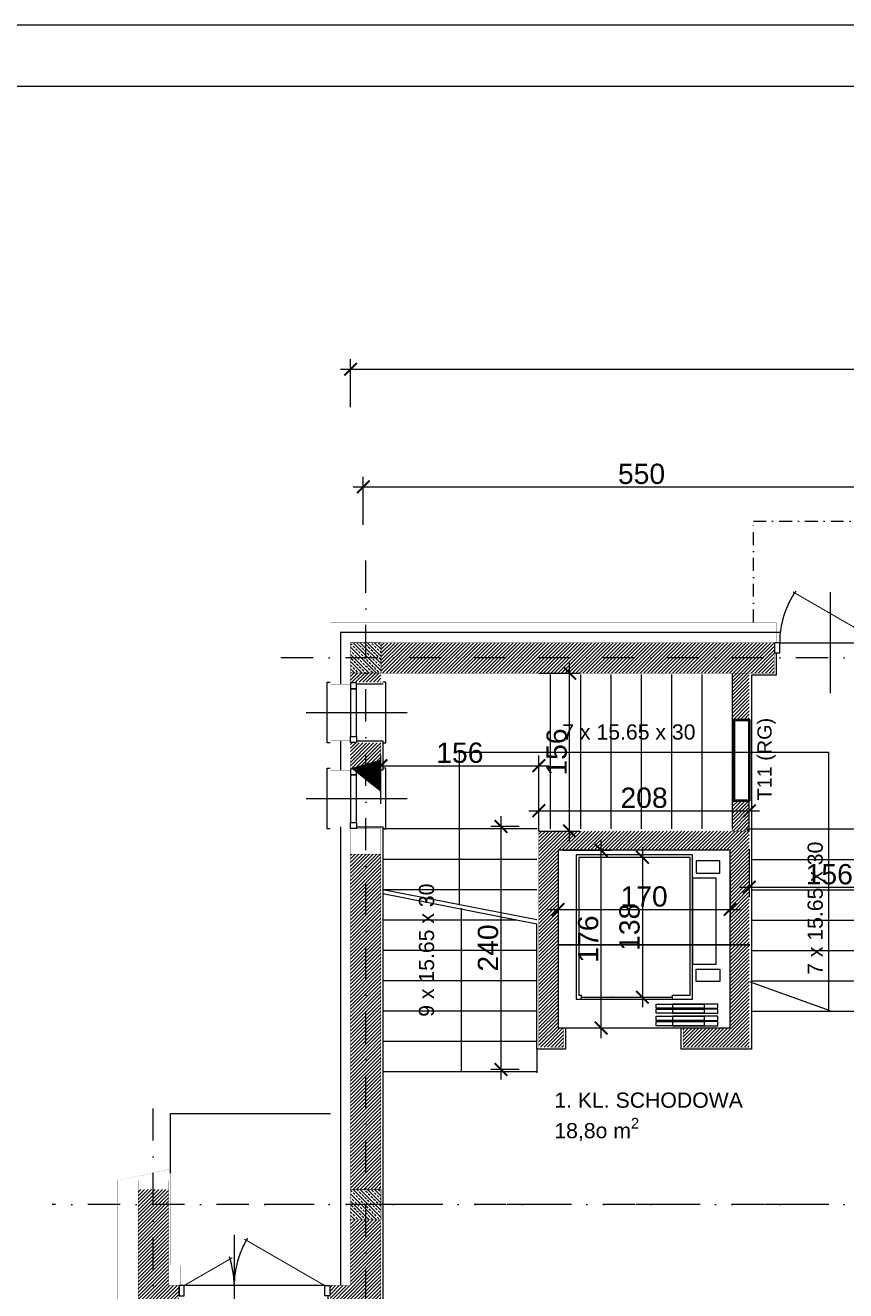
# Model space of a CAD drawing. Extents: x 4615668 to 9294084, y 5331114 to 10688993.
# Tile 21 of 181: x 4651201 to 4652011, y 5336147 to 5337397. Entities that reach past the tile are written whole.
import ezdxf
from ezdxf import colors
from ezdxf.entities.mleader import LeaderData, LeaderLine
from ezdxf.enums import TextEntityAlignment as Align
from ezdxf.lldxf.tags import DXFTag
from ezdxf.math import Vec2, Vec3

# ---------------------------------------------------------------- set-up
doc = ezdxf.new("R2010")
doc.units = 0
doc.header["$MEASUREMENT"] = 0
doc.linetypes.add('DASHDOT', pattern=[25.4, 12.7, -6.35, 0, -6.35])
doc.linetypes.add('l217_500', pattern=[2, 1.5, -0.5])
for name, color, linetype in [('DIM', 7, 'Continuous'), ('sciany', 1, 'Continuous'), ('STOLARKA', 4, 'Continuous')]:
    doc.layers.add(name, color=color, linetype=linetype)
for name, color, linetype, lineweight in [('gr_klasy', 7, 'l217_500', 13), ('hatch', 253, 'Continuous', 0), ('IE', 250, 'Continuous', 40), ('ocieplenie', 214, 'Continuous', 13), ('Osie', 175, 'DASHDOT', 9), ('schody', 3, 'Continuous', 0), ('tynk', 252, 'Continuous', 5), ('Wymiat 100', 251, 'Continuous', 5), ('WYPOSAŻENIE', 223, 'Continuous', 9)]:
    doc.layers.add(name, color=color, linetype=linetype, lineweight=lineweight)
doc.styles.add('Arial Narrow 20', font='arial.ttf', dxfattribs={"height": 20})
doc.styles.add('ARIAL_WYM50', font='arial.ttf', dxfattribs={"height": 15})
doc.styles.add('IE-ARIAL', font='arial.ttf')
doc.styles.get("Standard").update_dxf_attribs({"font": 'txt.shx'})
doc.linetypes.add('BATTING', pattern='A,0.00254,-2.54,[134,ltypeshp.shx,S=2.54,R=0,X=-2.54,Y=0],-5.08,[134,ltypeshp.shx,S=2.54,R=180,X=2.54,Y=0],-2.54', length=10.16254)
tags = doc.linetypes.add('DASH', pattern=[15, 10, -5]).pattern_tags.tags
tags[6:7] = [DXFTag(74, 4), DXFTag(75, 0), DXFTag(340, '0'), DXFTag(46, 0.0), DXFTag(50, 0.0), DXFTag(44, 0.0), DXFTag(45, 0.0)]
tags[4:5] = [DXFTag(74, 4), DXFTag(75, 0), DXFTag(340, '0'), DXFTag(46, 0.0), DXFTag(50, 0.0), DXFTag(44, 0.0), DXFTag(45, 0.0)]
doc.dimstyles.new('1do100 ok', dxfattribs={"dimscale": 0.5, "dimtxt": 12, "dimasz": 25, "dimexe": 20, "dimexo": 0, "dimgap": 5, "dimtad": 1, "dimdec": 0, "dimzin": 9, "dimtxsty": 'Arial Narrow 20', "dimblk": 'ARCHTICK', "dimcen": 3, "dimdle": 20, "dimclrd": 256, "dimclre": 256, "dimclrt": 256, "dimadec": 0, "dimazin": 2, "dimtfac": 1, "dimtdec": 0, "dimtix": 1, "dimtmove": 2, "dimatfit": 3, "dimldrblk": 'NONE', "dimfxl": 0, "dimtvp": 1, "dimtolj": 1, "dimtzin": 0, "dimlwd": 5, "dimlwe": 5, "dimarcsym": 0})
pattern_1 = [(45, (18685.5151269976, -10341.55727345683), (-1.76776695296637, 1.76776695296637), [])]

# ---------------------------------------------------------------- blocks, each defined once
blk = doc.blocks.new('G$C61CBF25F')
at = {"layer": 'Osie', "lineweight": 0, "ltscale": 2.5}
for p, q in [((305, 0), (305, 1880.0000002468)), ((1525, 1780.0000002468), (204.8462595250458, 1780.0000002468)), ((1525, 1780.0000002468), (204.8462595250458, 1780.0000002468)), ((95, 540), (95, 1340)), ((1525, 1240), (-5, 1240))]:
    blk.add_line(p, q, dxfattribs=at)
blk = doc.blocks.new('_ArchTick')
at = {"color": 0, "linetype": 'ByBlock', "const_width": 0.15}
blk.add_lwpolyline([(-0.5, -0.5), (0.5, 0.5)], dxfattribs=at)
blk = doc.blocks.new('*D3068')
at = {"layer": 'Defpoints', "color": 0}
for p in [(4651727.030167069, 5336582.416004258), (4651897.03016696, 5336582.416004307), (4651897.03016696, 5336523.926307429)]:
    blk.add_point(p, dxfattribs=at)
at = {"layer": 'Wymiat 100', "lineweight": 5, "ltscale": 40}
for p, q in [((4651727.030167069, 5336561.426307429), (4651727.030167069, 5336513.926307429)), ((4651897.03016696, 5336561.426307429), (4651897.03016696, 5336513.926307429)), ((4651717.030167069, 5336523.926307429), (4651907.03016696, 5336523.926307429))]:
    blk.add_line(p, q, dxfattribs=at)
at = {"layer": 'Wymiat 100', "linetype": 'ByBlock', "lineweight": 5, "xscale": 12.5, "yscale": 12.5, "zscale": 12.5, "rotation": 180}
blk.add_blockref('_ArchTick', (4651727.030167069, 5336523.926307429), dxfattribs=at)
at = {"layer": 'Wymiat 100', "linetype": 'ByBlock', "lineweight": 5, "xscale": 12.5, "yscale": 12.5, "zscale": 12.5}
blk.add_blockref('_ArchTick', (4651897.03016696, 5336523.926307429), dxfattribs=at)
at = {"layer": 'Wymiat 100', "lineweight": 0, "ltscale": 40, "insert": (4651812.030167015, 5336536.637767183), "char_height": 20, "attachment_point": 5, "style": 'Arial Narrow 20'}
blk.add_mtext('\\A1;170', dxfattribs=at)
blk = doc.blocks.new('_None')
blk = doc.blocks.new('*D3070')
at = {"layer": 'Defpoints', "color": 0}
for p in [(4651915.991731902, 5336621.443213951), (4651707.99173184, 5336601.416004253), (4651915.991731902, 5336601.416004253)]:
    blk.add_point(p, dxfattribs=at)
at = {"layer": 'Wymiat 100', "lineweight": 5, "ltscale": 40}
for p, q in [((4651707.99173184, 5336601.416004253), (4651707.99173184, 5336631.443213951)), ((4651915.991731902, 5336601.416004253), (4651915.991731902, 5336631.443213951)), ((4651697.99173184, 5336621.443213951), (4651925.991731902, 5336621.443213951))]:
    blk.add_line(p, q, dxfattribs=at)
at = {"layer": 'Wymiat 100', "linetype": 'ByBlock', "lineweight": 5, "xscale": 12.5, "yscale": 12.5, "zscale": 12.5, "rotation": 180}
blk.add_blockref('_ArchTick', (4651707.99173184, 5336621.443213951), dxfattribs=at)
at = {"layer": 'Wymiat 100', "linetype": 'ByBlock', "lineweight": 5, "xscale": 12.5, "yscale": 12.5, "zscale": 12.5}
blk.add_blockref('_ArchTick', (4651915.991731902, 5336621.443213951), dxfattribs=at)
at = {"layer": 'Wymiat 100', "lineweight": 0, "ltscale": 40, "insert": (4651811.991731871, 5336634.154673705), "char_height": 20, "attachment_point": 5, "style": 'Arial Narrow 20'}
blk.add_mtext('\\A1;208', dxfattribs=at)
blk = doc.blocks.new('*D3075')
at = {"layer": 'Defpoints', "color": 0}
for p in [(4651688.561583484, 5336605.916004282), (4651670.578034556, 5336365.916004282), (4651688.561583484, 5336365.916004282)]:
    blk.add_point(p, dxfattribs=at)
at = {"layer": 'DIM', "lineweight": 5, "ltscale": 40}
for p, q in [((4651670.578034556, 5336615.916004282), (4651670.578034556, 5336355.916004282)), ((4651688.561583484, 5336605.916004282), (4651660.578034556, 5336605.916004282)), ((4651688.561583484, 5336365.916004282), (4651660.578034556, 5336365.916004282))]:
    blk.add_line(p, q, dxfattribs=at)
at = {"layer": 'DIM', "linetype": 'ByBlock', "lineweight": 5, "xscale": 12.5, "yscale": 12.5, "zscale": 12.5}
for p, rotation in [((4651670.578034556, 5336605.916004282), 90), ((4651670.578034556, 5336365.916004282), 270)]:
    blk.add_blockref('_ArchTick', p, dxfattribs=dict(at, rotation=rotation))
at = {"layer": 'DIM', "lineweight": 0, "ltscale": 40, "insert": (4651657.866574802, 5336485.916004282), "char_height": 20, "attachment_point": 5, "rotation": 90, "style": 'Arial Narrow 20'}
blk.add_mtext('\\A1;240', dxfattribs=at)
blk = doc.blocks.new('G$C1A49821B')
at = {"color": 7, "lineweight": 0, "ltscale": 40, "true_color": 0xffffff}
blk.add_lwpolyline([(0, 0), (169.9999999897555, 0), (169.9999999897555, 175.469090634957), (0, 175.469090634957)], close=True, dxfattribs=at)
at = {"layer": 'WYPOSAŻENIE', "ltscale": 10}
blk.add_line((23.00000006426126, 30.36909052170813), (113.0000000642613, 30.36909069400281), dxfattribs=at)
at = {"layer": 'WYPOSAŻENIE', "linetype": 'Continuous', "lineweight": 0}
blk.add_lwpolyline([(18.0000000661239, 28.36909051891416), (133.0000001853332, 28.36909064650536), (132.9999999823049, 170.9690906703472), (17.99999998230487, 170.969090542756)], close=True, dxfattribs=at)
at = {"layer": 'WYPOSAŻENIE', "ltscale": 10}
blk.add_lwpolyline([(113.0000001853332, 28.36909063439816), (113.0000001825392, 32.36909063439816), (130.5000001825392, 32.36909064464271), (130.4999999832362, 168.4690906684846), (20.50000010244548, 168.4690905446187), (20.50000006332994, 32.36909058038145), (23.00000018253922, 32.36909058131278), (23.00000018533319, 28.36909058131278)], dxfattribs=at)
for points in [[(159.9999999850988, 164.9690906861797), (136.6022338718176, 164.9690906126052), (136.6022337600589, 152.9690906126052), (160.0000001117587, 152.9690906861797)], [(133.0000000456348, 62.96909067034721), (156.2707525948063, 62.9690907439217), (156.2707526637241, 147.9690906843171), (132.9999999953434, 147.9690906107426)], [(160.0000001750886, 45.9690906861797), (136.6022339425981, 45.96909061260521), (136.6022338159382, 57.96909061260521), (160.0000001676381, 57.9690906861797)], [(144.5000001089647, 19.46909064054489), (96.99999998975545, 19.46909058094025), (96.99999998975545, 23.46909064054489), (144.5000001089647, 23.46909058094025)], [(144.4999999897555, 14.46909070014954), (96.99999998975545, 14.46909064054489), (96.99999998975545, 18.46909058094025), (144.4999999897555, 18.46909058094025)], [(113.0000001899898, 19.46909065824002), (158.0000001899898, 19.46909062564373), (158.0000001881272, 23.46909068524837), (113.0000001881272, 23.46909065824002)], [(113.0000000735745, 14.46909071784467), (158.0000000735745, 14.46909068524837), (158.0000000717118, 18.46909062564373), (113.0000001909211, 18.46909059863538)], [(144.4999999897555, 7.469090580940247), (96.99999998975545, 7.469090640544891), (96.99999998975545, 11.46909058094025), (144.4999999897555, 11.46909064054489)], [(144.5000001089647, 2.000000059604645), (97.00000010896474, 2.000000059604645), (97.00000010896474, 6.469090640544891), (144.4999999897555, 6.469090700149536)], [(113.0000001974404, 7.46909065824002), (158.0000001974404, 7.469090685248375), (158.0000001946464, 11.46909062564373), (113.0000001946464, 11.46909065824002)], [(113.0000000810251, 2.000000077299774), (158.0000002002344, 2.000000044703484), (158.0000000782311, 6.469090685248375), (113.0000000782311, 6.46909065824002)]]:
    blk.add_lwpolyline(points, close=True, dxfattribs=at)
at = {"layer": 'WYPOSAŻENIE'}
for p in [(53.00000018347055, 30.3690905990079), (81.99999998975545, 30.36909067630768), (83.00000018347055, 30.36909067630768), (111.9999999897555, 30.36909061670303)]:
    blk.add_point(p, dxfattribs=at)
blk = doc.blocks.new('*D3077')
at = {"layer": 'Defpoints', "color": 0}
for p in [(4651726.991731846, 5336582.416004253), (4651769.553712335, 5336582.416004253), (4651726.991731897, 5336406.905819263)]:
    blk.add_point(p, dxfattribs=at)
at = {"layer": 'DIM', "lineweight": 5, "ltscale": 40}
for p, q in [((4651769.553712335, 5336396.905819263), (4651769.553712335, 5336592.416004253)), ((4651732.053712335, 5336582.416004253), (4651779.553712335, 5336582.416004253)), ((4651732.053712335, 5336406.905819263), (4651779.553712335, 5336406.905819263))]:
    blk.add_line(p, q, dxfattribs=at)
at = {"layer": 'DIM', "linetype": 'ByBlock', "lineweight": 5, "xscale": 12.5, "yscale": 12.5, "zscale": 12.5}
for p, rotation in [((4651769.553712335, 5336582.416004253), 90), ((4651769.553712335, 5336406.905819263), 270)]:
    blk.add_blockref('_ArchTick', p, dxfattribs=dict(at, rotation=rotation))
at = {"layer": 'DIM', "lineweight": 0, "ltscale": 40, "insert": (4651756.842252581, 5336494.660911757), "char_height": 20, "attachment_point": 5, "rotation": 90, "style": 'Arial Narrow 20'}
blk.add_mtext('\\A1;176', dxfattribs=at)
blk = doc.blocks.new('G$C09C456D5')
at = {"layer": 'STOLARKA', "color": 252, "linetype": 'Continuous', "lineweight": 0}
for p, q in [((55, 100.0000000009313), (55, 0)), ((5, 50), (105, 49.99999999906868))]:
    blk.add_line(p, q, dxfattribs=at)
at = {"layer": 'STOLARKA', "color": 252, "linetype": 'Continuous', "lineweight": 0, "const_width": 0.9999999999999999}
blk.add_lwpolyline([(105, 50), (17.95557331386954, 100.2551231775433)], dxfattribs=at)
at = {"layer": 'STOLARKA', "color": 252, "linetype": 'Continuous', "lineweight": 0}
for points in [[(5, 40), (5, 50), (0, 50), (0, 40)], [(105, 40), (105, 50), (110, 50), (110, 40)]]:
    blk.add_lwpolyline(points, close=True, dxfattribs=at)
blk.add_arc((95, 49.99999999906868), 90, 145.4619780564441, 180, dxfattribs=at)
blk = doc.blocks.new('*D3094')
at = {"layer": 'Defpoints', "color": 0}
for p in [(4651707.991731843, 5336665.888773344), (4651551.991731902, 5336594.613325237), (4651707.991731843, 5336594.613325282)]:
    blk.add_point(p, dxfattribs=at)
at = {"layer": 'DIM', "lineweight": 5, "ltscale": 40}
for p, q in [((4651551.991731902, 5336628.388773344), (4651551.991731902, 5336675.888773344)), ((4651707.991731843, 5336628.388773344), (4651707.991731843, 5336675.888773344)), ((4651541.991731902, 5336665.888773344), (4651717.991731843, 5336665.888773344))]:
    blk.add_line(p, q, dxfattribs=at)
at = {"layer": 'DIM', "linetype": 'ByBlock', "lineweight": 5, "xscale": 12.5, "yscale": 12.5, "zscale": 12.5, "rotation": 180}
blk.add_blockref('_ArchTick', (4651551.991731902, 5336665.888773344), dxfattribs=at)
at = {"layer": 'DIM', "linetype": 'ByBlock', "lineweight": 5, "xscale": 12.5, "yscale": 12.5, "zscale": 12.5}
blk.add_blockref('_ArchTick', (4651707.991731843, 5336665.888773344), dxfattribs=at)
at = {"layer": 'DIM', "lineweight": 0, "ltscale": 40, "insert": (4651629.991731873, 5336678.600233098), "char_height": 20, "attachment_point": 5, "style": 'Arial Narrow 20'}
blk.add_mtext('\\A1;156', dxfattribs=at)
blk = doc.blocks.new('*D3095')
at = {"layer": 'Defpoints', "color": 0}
for p in [(4651915.991731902, 5336603.916004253), (4652071.991731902, 5336591.782644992), (4652071.991731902, 5336545.916004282)]:
    blk.add_point(p, dxfattribs=at)
at = {"layer": 'DIM', "lineweight": 5, "ltscale": 40}
for p, q in [((4651915.991731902, 5336583.416004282), (4651915.991731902, 5336535.916004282)), ((4652071.991731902, 5336583.416004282), (4652071.991731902, 5336535.916004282)), ((4651905.991731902, 5336545.916004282), (4652081.991731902, 5336545.916004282))]:
    blk.add_line(p, q, dxfattribs=at)
at = {"layer": 'DIM', "linetype": 'ByBlock', "lineweight": 5, "xscale": 12.5, "yscale": 12.5, "zscale": 12.5, "rotation": 180}
blk.add_blockref('_ArchTick', (4651915.991731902, 5336545.916004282), dxfattribs=at)
at = {"layer": 'DIM', "linetype": 'ByBlock', "lineweight": 5, "xscale": 12.5, "yscale": 12.5, "zscale": 12.5}
blk.add_blockref('_ArchTick', (4652071.991731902, 5336545.916004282), dxfattribs=at)
at = {"layer": 'DIM', "lineweight": 0, "ltscale": 40, "insert": (4651994.991732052, 5336558.627464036), "char_height": 20, "attachment_point": 5, "style": 'Arial Narrow 20'}
blk.add_mtext('\\A1;156', dxfattribs=at)
blk = doc.blocks.new('G$C7A6A329E')
at = {"layer": 'hatch', "color": 0, "lineweight": 0, "ltscale": 40}
blk.add_arc((144.5, 50.00000000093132), 90, 148.7266556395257, 180, dxfattribs=at)
at = {"layer": 'STOLARKA', "color": 252, "linetype": 'Continuous', "lineweight": 0}
for p, q in [((54.42717894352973, 100.0000000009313), (54.42717894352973, 0)), ((144.0000000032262, 49.99999999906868), (5, 49.99999999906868))]:
    blk.add_line(p, q, dxfattribs=at)
at = {"layer": 'STOLARKA', "color": 252, "linetype": 'Continuous', "lineweight": 0, "const_width": 0.9999999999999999}
for points in [[(144, 50.00000000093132), (64.32566285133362, 96)], [(5, 50), (52.6636619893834, 77.51862807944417)]]:
    blk.add_lwpolyline(points, dxfattribs=at)
at = {"layer": 'STOLARKA', "color": 252, "linetype": 'Continuous', "lineweight": 0}
for points in [[(5, 40), (5, 50), (0, 50), (0, 40)], [(144.0000000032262, 40), (144.0000000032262, 50), (149.0000000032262, 50), (149.0000000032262, 40)]]:
    blk.add_lwpolyline(points, close=True, dxfattribs=at)
blk.add_arc((-35.57282105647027, 49.99999999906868), 90, 0, 18.40990210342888, dxfattribs=at)
blk = doc.blocks.new('G$C5CBE0247')
at = {"layer": 'STOLARKA', "color": 5, "lineweight": 0}
for points in [[(0, 55), (0, 58), (59.99999999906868, 58), (59.99999999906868, 55)], [(0, 3), (0, 0), (59.99999999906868, 0), (59.99999999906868, 3)]]:
    blk.add_lwpolyline(points, dxfattribs=at)
for points in [[(0.5, 23), (6.5, 23), (6.5, 29), (0.5, 29)], [(53.49999999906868, 23), (6.5, 23), (6.5, 29), (53.49999999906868, 29)], [(59.49999999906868, 23), (53.49999999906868, 23), (53.49999999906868, 29), (59.49999999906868, 29)]]:
    blk.add_lwpolyline(points, close=True, dxfattribs=at)
blk = doc.blocks.new('G$C21C1C319')
at = {"layer": 'STOLARKA', "color": 5, "lineweight": 0}
blk.add_line((30, 0), (30, 100), dxfattribs=at)
for points in [[(0.5, 44), (6.5, 44), (6.5, 50), (0.5, 50)], [(53.49999999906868, 44), (6.5, 44), (6.5, 50), (53.49999999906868, 50)], [(59.49999999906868, 44), (53.49999999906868, 44), (53.49999999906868, 50), (59.49999999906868, 50)]]:
    blk.add_lwpolyline(points, close=True, dxfattribs=at)
blk.add_lwpolyline([(0, 24), (0, 21), (59.99999999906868, 21), (59.99999999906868, 24)], dxfattribs=at)
at = {"lineweight": 0, "ltscale": 40}
blk.add_blockref('G$C5CBE0247', (0, 21), dxfattribs=at)
blk = doc.blocks.new('*D3111')
at = {"layer": 'Defpoints', "color": 0}
for p in [(4651707.99173184, 5336757.416004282), (4651738.426185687, 5336757.416004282), (4651707.99173184, 5336601.416004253)]:
    blk.add_point(p, dxfattribs=at)
at = {"layer": 'DIM', "lineweight": 5, "ltscale": 40}
for p, q in [((4651738.426185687, 5336591.416004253), (4651738.426185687, 5336767.416004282)), ((4651707.99173184, 5336757.416004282), (4651748.426185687, 5336757.416004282)), ((4651707.99173184, 5336601.416004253), (4651748.426185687, 5336601.416004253))]:
    blk.add_line(p, q, dxfattribs=at)
at = {"layer": 'DIM', "linetype": 'ByBlock', "lineweight": 5, "xscale": 12.5, "yscale": 12.5, "zscale": 12.5}
for p, rotation in [((4651738.426185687, 5336757.416004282), 90), ((4651738.426185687, 5336601.416004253), 270)]:
    blk.add_blockref('_ArchTick', p, dxfattribs=dict(at, rotation=rotation))
at = {"layer": 'DIM', "lineweight": 0, "ltscale": 40, "insert": (4651725.714725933, 5336679.416004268), "char_height": 20, "attachment_point": 5, "rotation": 90, "style": 'Arial Narrow 20'}
blk.add_mtext('\\A1;156', dxfattribs=at)
blk = doc.blocks.new('*D3112')
at = {"layer": 'Defpoints', "color": 0}
for p in [(4652084.491731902, 5336941.384273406), (4651534.491731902, 5336884.46642638), (4652084.491731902, 5336884.46642638)]:
    blk.add_point(p, dxfattribs=at)
at = {"layer": 'DIM', "lineweight": 5, "ltscale": 40}
for p, q in [((4651534.491731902, 5336903.884273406), (4651534.491731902, 5336951.384273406)), ((4652084.491731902, 5336903.884273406), (4652084.491731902, 5336951.384273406)), ((4651524.491731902, 5336941.384273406), (4652094.491731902, 5336941.384273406))]:
    blk.add_line(p, q, dxfattribs=at)
at = {"layer": 'DIM', "linetype": 'ByBlock', "lineweight": 5, "xscale": 12.5, "yscale": 12.5, "zscale": 12.5, "rotation": 180}
blk.add_blockref('_ArchTick', (4651534.491731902, 5336941.384273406), dxfattribs=at)
at = {"layer": 'DIM', "linetype": 'ByBlock', "lineweight": 5, "xscale": 12.5, "yscale": 12.5, "zscale": 12.5}
blk.add_blockref('_ArchTick', (4652084.491731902, 5336941.384273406), dxfattribs=at)
at = {"layer": 'DIM', "lineweight": 0, "ltscale": 40, "insert": (4651809.491731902, 5336954.09573316), "char_height": 20, "attachment_point": 5, "style": 'Arial Narrow 20'}
blk.add_mtext('\\A1;550', dxfattribs=at)
blk = doc.blocks.new('*D3135')
at = {"layer": 'Defpoints', "color": 0}
for p in [(4651857.49173188, 5336575.374909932), (4651779.99173208, 5336437.274909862), (4651810.435622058, 5336437.274909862)]:
    blk.add_point(p, dxfattribs=at)
at = {"layer": 'DIM', "lineweight": 5, "ltscale": 40}
for p, q in [((4651810.435622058, 5336585.374909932), (4651810.435622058, 5336427.274909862)), ((4651847.935622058, 5336575.374909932), (4651800.435622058, 5336575.374909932)), ((4651779.99173208, 5336437.274909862), (4651820.435622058, 5336437.274909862))]:
    blk.add_line(p, q, dxfattribs=at)
at = {"layer": 'DIM', "linetype": 'ByBlock', "lineweight": 5, "xscale": 12.5, "yscale": 12.5, "zscale": 12.5}
for p, rotation in [((4651810.435622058, 5336575.374909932), 90), ((4651810.435622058, 5336437.274909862), 270)]:
    blk.add_blockref('_ArchTick', p, dxfattribs=dict(at, rotation=rotation))
at = {"layer": 'DIM', "lineweight": 0, "ltscale": 40, "insert": (4651797.717341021, 5336506.324909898), "char_height": 20, "attachment_point": 5, "rotation": 90, "style": 'Arial Narrow 20'}
blk.add_mtext('\\A1;138', dxfattribs=at)
blk = doc.blocks.new('*D3164')
at = {"layer": 'Defpoints', "color": 0}
for p in [(4652671.991731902, 5337057.534268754), (4651521.991731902, 5336792.944224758), (4652671.991731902, 5336787.416004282)]:
    blk.add_point(p, dxfattribs=at)
at = {"layer": 'DIM', "lineweight": 5, "ltscale": 40}
for p, q in [((4651521.991731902, 5337020.034268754), (4651521.991731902, 5337067.534268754)), ((4652671.991731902, 5337020.034268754), (4652671.991731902, 5337067.534268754)), ((4651511.991731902, 5337057.534268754), (4652681.991731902, 5337057.534268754))]:
    blk.add_line(p, q, dxfattribs=at)
at = {"layer": 'DIM', "linetype": 'ByBlock', "lineweight": 5, "xscale": 12.5, "yscale": 12.5, "zscale": 12.5, "rotation": 180}
blk.add_blockref('_ArchTick', (4651521.991731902, 5337057.534268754), dxfattribs=at)
at = {"layer": 'DIM', "linetype": 'ByBlock', "lineweight": 5, "xscale": 12.5, "yscale": 12.5, "zscale": 12.5}
blk.add_blockref('_ArchTick', (4652671.991731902, 5337057.534268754), dxfattribs=at)
at = {"layer": 'DIM', "lineweight": 0, "ltscale": 40, "insert": (4652096.991731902, 5337070.245728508), "char_height": 20, "attachment_point": 5, "style": 'Arial Narrow 20'}
blk.add_mtext('\\A1;1150', dxfattribs=at)

msp = doc.modelspace()

# ---------------------------------------------------------------- hatches: boundary and pattern name
at = {"layer": 'hatch', "lineweight": 0, "ltscale": 40, "transparency": 33554687}
h = msp.add_hatch(dxfattribs=at)
h.set_pattern_fill('ANSI33', color=256, scale=20, angle=90)
h.set_pattern_definition([(135, (12417.80412818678, -10341.5545657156), (-3.535533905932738, -3.535533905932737), []), (135, (12417.80412818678, -10338.0190318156), (-3.535533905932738, -3.535533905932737), [2.5, -1.25])])
h.paths.add_polyline_path([(4651521.991731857, 5336757.416004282), (4651551.991731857, 5336757.416004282), (4651551.991731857, 5336787.416004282), (4651521.991731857, 5336787.416004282)])
h = msp.add_hatch(dxfattribs=at)
h.set_pattern_fill('ANSI31', color=256, scale=20)
h.set_pattern_definition(pattern_1)
h.paths.add_polyline_path([(4651940.491731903, 5336772.416004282), (4651940.491731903, 5336787.416004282), (4651551.991731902, 5336787.416004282), (4651551.991731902, 5336772.416004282), (4651940.491731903, 5336772.416004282)], is_closed=False)
h.paths.add_polyline_path([(4651940.491731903, 5336757.416004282), (4651940.491731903, 5336772.416004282), (4651551.991731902, 5336772.416004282), (4651551.991731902, 5336757.416004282), (4651940.491731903, 5336757.416004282)], is_closed=False)
h.paths.add_polyline_path([(4651534.491731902, 5336757.416004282), (4651534.491731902, 5336748.416004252), (4651551.991731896, 5336748.416004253), (4651551.991731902, 5336757.416004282), (4651534.491731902, 5336757.416004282)], is_closed=False)
h.paths.add_polyline_path([(4651534.491731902, 5336757.416004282), (4651534.491731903, 5336748.416004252), (4651521.991731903, 5336748.416004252), (4651521.991731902, 5336757.416004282), (4651534.491731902, 5336757.416004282)], is_closed=False)
h = msp.add_hatch(dxfattribs=at)
h.set_pattern_fill('ANSI31', color=256, scale=20)
h.set_pattern_definition(pattern_1)
h.paths.add_polyline_path([(4651900.991731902, 5336679.416004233), (4651915.991731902, 5336679.416004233), (4651915.991731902, 5336711.328966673), (4651900.991731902, 5336711.328966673)])
h.paths.add_polyline_path([(4651900.991731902, 5336631.328966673), (4651915.991731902, 5336631.328966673), (4651915.991731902, 5336679.416004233), (4651900.991731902, 5336679.416004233)])
h.paths.add_polyline_path([(4651898.991731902, 5336601.407276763), (4651915.991731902, 5336601.407276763), (4651915.991731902, 5336757.416004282), (4651898.991731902, 5336757.416004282)])
h = msp.add_hatch(dxfattribs=at)
h.set_pattern_fill('ANSI31', color=256, scale=20)
h.set_pattern_definition(pattern_1)
h.paths.add_polyline_path([(4651521.991731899, 5336688.416004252), (4651521.9917319, 5336663.416004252), (4651534.491731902, 5336663.416004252), (4651534.491731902, 5336688.416004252), (4651521.991731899, 5336688.416004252)], is_closed=False)
h.paths.add_polyline_path([(4651551.9917319, 5336663.416004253), (4651551.991731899, 5336688.416004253), (4651534.491731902, 5336688.416004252), (4651534.491731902, 5336663.416004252), (4651551.9917319, 5336663.416004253)], is_closed=False)
h.paths.add_polyline_path([(4651534.491731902, 5336247.416004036), (4651534.491731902, 5336578.416004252), (4651521.991731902, 5336578.416004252), (4651521.991731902, 5336247.416004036), (4651534.491731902, 5336247.416004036)], is_closed=False)
h.paths.add_polyline_path([(4651534.491731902, 5336247.416004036), (4651551.991731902, 5336247.416004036), (4651551.991731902, 5336578.416004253), (4651534.491731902, 5336578.416004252), (4651534.491731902, 5336247.416004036)], is_closed=False)
h = msp.add_hatch(dxfattribs=at)
h.set_pattern_fill('ANSI31', color=256, scale=20)
h.set_pattern_definition([(45, (4950.392483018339, 58.14693323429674), (-1.767766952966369, 1.767766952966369), [])])
h.paths.add_polyline_path([(4651732.491732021, 5336406.946913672), (4651726.991731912, 5336406.946913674), (4651726.991731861, 5336582.416004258), (4651896.991731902, 5336582.416004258), (4651896.991731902, 5336406.946913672), (4651850.491731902, 5336406.946913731), (4651850.491731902, 5336387.946913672), (4651915.991731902, 5336387.946913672), (4651915.991731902, 5336601.416004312), (4651707.991732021, 5336601.416004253), (4651707.991732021, 5336387.946913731), (4651732.491732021, 5336387.946913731)])
h = msp.add_hatch(dxfattribs=at)
h.set_pattern_fill('ANSI31', color=256, scale=20)
h.set_pattern_definition([(45, (18688.0151270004, -10341.5572734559), (-1.76776695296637, 1.76776695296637), [])])
h.paths.add_polyline_path([(4651311.991731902, 5336247.416004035), (4651311.991731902, 5336232.416004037), (4651326.991731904, 5336232.416004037), (4651326.991731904, 5336247.416004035), (4651311.991731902, 5336247.416004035)], is_closed=False)
h.paths.add_polyline_path([(4651341.991731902, 5336247.416004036), (4651326.991731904, 5336247.416004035), (4651326.991731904, 5336232.416004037), (4651341.991731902, 5336232.416004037), (4651341.991731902, 5336247.416004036)], is_closed=False)
h.paths.add_polyline_path([(4651326.991731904, 5336089.916004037), (4651341.991731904, 5336089.916004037), (4651341.991731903, 5336122.416004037), (4651351.991731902, 5336122.962398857), (4651351.991731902, 5336152.416004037), (4651341.991731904, 5336152.416004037), (4651341.991731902, 5336232.416004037), (4651326.991731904, 5336232.416004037), (4651326.991731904, 5336089.916004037)], is_closed=False)
h.paths.add_polyline_path([(4651311.991731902, 5336232.416004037), (4651311.991731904, 5336089.916004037), (4651326.991731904, 5336089.916004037), (4651326.991731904, 5336232.416004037), (4651311.991731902, 5336232.416004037)], is_closed=False)
h = msp.add_hatch(dxfattribs=at)
h.set_pattern_fill('ANSI33', color=256, scale=20, angle=90)
h.set_pattern_definition([(135, (12417.80412818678, -10881.5545659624), (-3.535533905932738, -3.535533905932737), []), (135, (12417.80412818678, -10878.0190320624), (-3.535533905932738, -3.535533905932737), [2.5, -1.25])])
h.paths.add_polyline_path([(4651521.991731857, 5336217.416004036), (4651551.991731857, 5336217.416004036), (4651551.991731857, 5336247.416004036), (4651521.991731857, 5336247.416004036)])
h = msp.add_hatch(dxfattribs=at)
h.set_pattern_fill('ANSI31', color=256, scale=20)
h.set_pattern_definition(pattern_1)
h.paths.add_polyline_path([(4651502.014112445, 5336152.416004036), (4651502.014112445, 5336122.416004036), (4651521.991731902, 5336122.416004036), (4651521.991731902, 5336052.416004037), (4651534.491731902, 5336052.416004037), (4651534.491731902, 5336217.416004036), (4651521.991731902, 5336217.416004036), (4651521.991731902, 5336152.416004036), (4651502.014112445, 5336152.416004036)], is_closed=False)
h.paths.add_polyline_path([(4651534.491731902, 5336052.416004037), (4651551.991731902, 5336052.416004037), (4651551.991731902, 5336217.416004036), (4651534.491731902, 5336217.416004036), (4651534.491731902, 5336052.416004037)], is_closed=False)

# ---------------------------------------------------------------- linework, layer by layer
at = {"linetype": 'DASHDOT', "lineweight": 0}
msp.add_lwpolyline([(4651919.991731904, 5336807.416004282), (4651919.991731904, 5336907.416004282), (4652071.991731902, 5336907.416004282), (4652071.991731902, 5336807.416004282)], dxfattribs=at)
at = {"lineweight": 0, "ltscale": 40}
for points in [[(4651553.991731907, 5336746.671252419), (4651553.991731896, 5336746.416004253), (4651527.991731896, 5336746.416004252)], [(4651527.991731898, 5336690.416004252), (4651553.991731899, 5336690.416004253), (4651553.9917319, 5336661.416004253), (4651527.9917319, 5336661.416004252)], [(4651527.991731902, 5336605.416004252), (4651553.991731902, 5336605.416004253), (4651553.991731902, 5336050.416004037), (4651519.991731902, 5336050.416004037), (4651519.991731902, 5336120.416004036), (4651500.014112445, 5336120.416004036), (4651500.014112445, 5336142.987599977)], [(4651343.991731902, 5336263.464198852), (4651343.991731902, 5336322.416004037), (4651502.014112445, 5336322.416004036)]]:
    msp.add_lwpolyline(points, dxfattribs=at)
at = {"layer": 'gr_klasy', "linetype": 'BATTING', "lineweight": 0}
for points in [[(4651946.54871011, 5336797.416004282), (4651511.99173191, 5336797.416004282), (4651511.99173191, 5336746.418971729)], [(4651511.99173191, 5336690.418971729), (4651511.99173191, 5336661.418971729)], [(4651511.99173191, 5336605.418971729), (4651511.991731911, 5336152.416004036)]]:
    msp.add_lwpolyline(points, dxfattribs=at)
at = {"layer": 'hatch', "color": 252}
for points in [[(4649911.58735956, 5334449.245262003), (4654111.58735956, 5334449.245262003), (4654111.58735956, 5337397.245262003), (4649911.58735956, 5337397.245262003)], [(4649911.58735956, 5334449.245262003), (4654111.58735956, 5334449.245262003), (4654111.58735956, 5337397.245262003), (4649911.58735956, 5337397.245262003)], [(4650231.58735956, 5337337.245262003), (4654051.58735956, 5337337.245262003), (4654051.58735956, 5334509.245262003), (4650231.58735956, 5334509.245262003)]]:
    msp.add_lwpolyline(points, close=True, dxfattribs=at)
at = {"layer": 'IE'}
msp.add_lwpolyline([(4651900.991731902, 5336631.328966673), (4651900.991731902, 5336711.328966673), (4651915.991731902, 5336711.328966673), (4651915.991731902, 5336631.328966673)], close=True, dxfattribs=at)
at = {"layer": 'ocieplenie', "lineweight": 0, "const_width": 0.2}
for points in [[(4651521.991731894, 5336746.418971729), (4651502.014112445, 5336746.418971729), (4651502.014112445, 5336807.416004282), (4651942.491731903, 5336807.416004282), (4651942.491731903, 5336787.418712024)], [(4651521.991731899, 5336661.418971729), (4651501.991731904, 5336661.418971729), (4651501.991731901, 5336690.418971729), (4651521.991731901, 5336690.418971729)], [(4651502.014112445, 5336661.418971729), (4651502.014112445, 5336690.418971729)], [(4651499.991731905, 5336152.416004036), (4651499.991731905, 5336172.416004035), (4651502.014112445, 5336172.416004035), (4651502.014112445, 5336605.418971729), (4651521.991731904, 5336605.418971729)], [(4651311.991731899, 5336087.916004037), (4651291.991731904, 5336087.916004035), (4651291.991731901, 5336267.416004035), (4651343.991731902, 5336267.416004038), (4651343.991731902, 5336172.416004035), (4651353.991731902, 5336172.416004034), (4651353.991731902, 5336152.416004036)]]:
    msp.add_lwpolyline(points, dxfattribs=at)
at = {"layer": 'Osie', "lineweight": 0, "ltscale": 5}
msp.add_line((4652756.991731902, 5336232.416004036), (4651436.837991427, 5336232.416004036), dxfattribs=at)
at = {"layer": 'schody', "linetype": 'DASH', "lineweight": 0}
for p, q in [((4651719.53016702, 5336603.416004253), (4651719.530167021, 5336755.916004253)), ((4651749.53016702, 5336603.416004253), (4651749.530167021, 5336755.916004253)), ((4651779.53016702, 5336603.416004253), (4651779.530167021, 5336755.916004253)), ((4651809.53016702, 5336603.416004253), (4651809.530167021, 5336755.916004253)), ((4651839.53016702, 5336603.416004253), (4651839.530167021, 5336755.916004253)), ((4651869.53016702, 5336603.416004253), (4651869.530167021, 5336755.916004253)), ((4651899.53016702, 5336603.416004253), (4651899.530167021, 5336755.916004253)), ((4651705.991731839, 5336603.416004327), (4651553.491731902, 5336603.416004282)), ((4651706.53016708, 5336603.416004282), (4651554.03016708, 5336603.416004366)), ((4651912.53016696, 5336603.416004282), (4652070.03016696, 5336603.416004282)), ((4651705.991731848, 5336573.416004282), (4651554.03016708, 5336573.416004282)), ((4651917.991731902, 5336573.416004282), (4652070.491731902, 5336573.416004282)), ((4651705.991731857, 5336543.416004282), (4651554.03016708, 5336543.416004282)), ((4651917.991731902, 5336543.416004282), (4652070.03016696, 5336543.416004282)), ((4651917.991731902, 5336513.416004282), (4652070.03016696, 5336513.416004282)), ((4651917.991731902, 5336483.416004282), (4652070.03016696, 5336483.416004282)), ((4651996.03016711, 5336423.916004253), (4651916.03016696, 5336452.603504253)), ((4651917.991731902, 5336453.416004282), (4652070.03016696, 5336453.416004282)), ((4651917.991731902, 5336423.416004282), (4652070.03016696, 5336423.416004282))]:
    msp.add_line(p, q, dxfattribs=at)
at = {"layer": 'schody', "lineweight": 0, "ltscale": 40}
for p, q in [((4651705.991731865, 5336513.523691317), (4651554.030167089, 5336543.416004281)), ((4651705.991731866, 5336509.444475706), (4651554.030167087, 5336539.33678867)), ((4651686.134088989, 5336513.416004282), (4651554.03016708, 5336513.416004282)), ((4651705.991731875, 5336483.416004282), (4651554.03016708, 5336483.416004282)), ((4651705.991731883, 5336453.416004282), (4651554.03016708, 5336453.416004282)), ((4651705.991731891, 5336423.416004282), (4651554.03016708, 5336423.416004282)), ((4651705.991731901, 5336393.416004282), (4651554.03016708, 5336393.416004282)), ((4651705.991731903, 5336385.946913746), (4651705.991731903, 5336362.416004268)), ((4651706.530167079, 5336363.416004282), (4651554.030167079, 5336363.416004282))]:
    msp.add_line(p, q, dxfattribs=at)
at = {"layer": 'schody', "linetype": 'DASH', "lineweight": 0}
msp.add_lwpolyline([(4651629.741731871, 5336528.416004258), (4651629.741731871, 5336603.416004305), (4651629.741731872, 5336679.416004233), (4651994.241731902, 5336679.416004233), (4651994.241731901, 5336423.416004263)], dxfattribs=at)
at = {"layer": 'schody', "lineweight": 0, "ltscale": 40}
for points in [[(4651631.53016708, 5336364.179527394), (4651631.530167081, 5336525.100311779)], [(4651631.53016708, 5336394.179527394), (4651631.53016708, 5336525.100311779)], [(4651631.53016708, 5336363.916004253), (4651631.530167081, 5336524.836788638)], [(4651631.53016708, 5336393.916004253), (4651631.53016708, 5336524.836788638)]]:
    msp.add_lwpolyline(points, dxfattribs=at)
at = {"layer": 'sciany', "ltscale": 40}
for points, const_width in [([(4651521.991731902, 5336757.416004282), (4651551.991731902, 5336757.416004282), (4651551.991731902, 5336787.416004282), (4651521.991731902, 5336787.416004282)], 0.5), ([(4651551.991731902, 5336757.416004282), (4651940.491731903, 5336757.416004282), (4651940.491731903, 5336787.416004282), (4651551.991731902, 5336787.416004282)], 0.3), ([(4651521.991731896, 5336748.416004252), (4651521.991731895, 5336773.416004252), (4651551.991731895, 5336773.416004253), (4651551.991731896, 5336748.416004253)], 0.3), ([(4651898.991731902, 5336601.407276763), (4651915.991731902, 5336601.407276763), (4651915.991731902, 5336757.416004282), (4651898.991731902, 5336757.416004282)], 0.3), ([(4651521.9917319, 5336663.416004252), (4651521.991731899, 5336688.416004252), (4651551.991731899, 5336688.416004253), (4651551.9917319, 5336663.416004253)], 0.3), ([(4651521.991731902, 5336247.416004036), (4651551.991731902, 5336247.416004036), (4651551.991731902, 5336603.416004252), (4651521.991731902, 5336603.416004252)], 0.3), ([(4651521.991731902, 5336578.416004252), (4651521.991731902, 5336603.416004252), (4651551.991731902, 5336603.416004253), (4651551.991731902, 5336578.416004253)], 0.3), ([(4651521.991731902, 5336217.416004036), (4651551.991731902, 5336217.416004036), (4651551.991731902, 5336247.416004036), (4651521.991731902, 5336247.416004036)], 0.5)]:
    msp.add_lwpolyline(points, close=True, dxfattribs=dict(at, const_width=const_width))
msp.add_lwpolyline([(4651732.491732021, 5336406.946913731, 0.3, 0.3, 0), (4651732.491732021, 5336387.946913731, 0.3, 0.3, 0), (4651707.991731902, 5336387.946913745, 0.3, 0.3, 0), (4651707.99173184, 5336601.416004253, 0.3, 0.3, 0), (4651915.991731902, 5336601.416004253, 0.3, 0.3, 0), (4651915.991731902, 5336387.946913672, 0.3, 0.3, 0), (4651850.491731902, 5336387.946913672, 0.3, 0.3, 0), (4651850.491731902, 5336406.946913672, 0.3, 0.3, 0), (4651896.991731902, 5336406.946913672, 0.3, 0.3, 0), (4651896.991731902, 5336582.416004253, 0.3, 0.3, 0), (4651726.991731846, 5336582.416004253, 0.3, 0.3, 0), (4651726.991731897, 5336406.905819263, 0.3, 0.3, 0), (4651732.491732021, 5336406.905819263, 0.3, 0.3, 0)], format="xyseb", dxfattribs=at)
at = {"layer": 'sciany', "ltscale": 40, "const_width": 0.3}
for points in [[(4651341.991731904, 5336122.416004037), (4651341.991731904, 5336089.916004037), (4651311.991731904, 5336089.916004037), (4651311.991731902, 5336247.416004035), (4651341.991731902, 5336247.416004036), (4651341.991731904, 5336152.416004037)], [(4651341.991731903, 5336122.416004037), (4651351.991731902, 5336122.416004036), (4651351.991731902, 5336152.416004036), (4651341.991731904, 5336152.416004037)]]:
    msp.add_lwpolyline(points, dxfattribs=at)
at = {"layer": 'sciany', "ltscale": 40}
msp.add_lwpolyline([(4651521.991731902, 5336152.416004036, 0.3, 0.3, 0), (4651502.014112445, 5336152.416004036, 0.3, 0.3, 0), (4651502.014112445, 5336122.416004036, 0.3, 0.3, 0), (4651521.991731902, 5336122.416004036, 0.3, 0.3, 0), (4651521.991731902, 5336052.416004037, 0.3, 0.3, 0), (4651551.991731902, 5336052.416004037, 0.3, 0.3, 0), (4651551.991731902, 5336217.416004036, 0.3, 0.3, 0), (4651521.991731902, 5336217.416004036, 0.3, 0.3, 0)], format="xyseb", close=True, dxfattribs=at)
at = {"layer": 'tynk', "lineweight": 0, "ltscale": 40}
msp.add_line((4651734.491732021, 5336406.905819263), (4651848.491731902, 5336406.905819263), dxfattribs=at)
for points in [[(4651942.491731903, 5336777.501014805), (4651942.491731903, 5336755.416004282), (4651917.991731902, 5336755.416004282), (4651917.991731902, 5336385.946913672), (4651848.491731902, 5336385.946913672), (4651848.491731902, 5336406.946913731)], [(4651898.991731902, 5336603.416004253), (4651899.53016702, 5336603.416004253)], [(4651734.491732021, 5336406.946913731), (4651734.491732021, 5336385.94691373), (4651705.991731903, 5336385.946913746), (4651705.991731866, 5336509.444475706)]]:
    msp.add_lwpolyline(points, dxfattribs=at)

# ---------------------------------------------------------------- block references
at = {"lineweight": 0, "ltscale": 40}
for name, p in [('G$C61CBF25F', (4651231.991731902, 5334992.416004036)), ('G$C09C456D5', (4651940.991731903, 5336737.418712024)), ('G$C1A49821B', (4651726.991731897, 5336406.905819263)), ('G$C7A6A329E', (4651352.491731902, 5336102.416004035))]:
    msp.add_blockref(name, p, dxfattribs=at)
at = {"lineweight": 0, "ltscale": 40, "xscale": -1, "rotation": 270.0000000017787}
for p in [(4651477.991731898, 5336688.416004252), (4651477.991731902, 5336603.416004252)]:
    msp.add_blockref('G$C21C1C319', p, dxfattribs=at)

# ---------------------------------------------------------------- texts
at = {"layer": 'IE', "style": 'IE-ARIAL'}
msp.add_text('T11 (RG)', height=14, rotation=90, dxfattribs=at).set_placement((4651930.974686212, 5336672.40527013), align=Align.MIDDLE_CENTER)
at = {"layer": 'sciany', "color": 251, "ltscale": 40, "char_height": 15, "attachment_point": 1, "style": 'ARIAL_WYM50'}
for s, insert, width in [('\\A1;{\\C0;7 x 15.65 x 30}', (4651731.17167729, 5336706.733899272), 193.6449040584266), ('\\A1;{\\C0;1. KL. SCHODOWA\\P18,8o m{\\H0.7x;\\S2^ ;}}', (4651723.314794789, 5336343.06597549), 191.1449040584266)]:
    msp.add_mtext(s, dxfattribs=dict(at, insert=insert, width=width))
at = {"layer": 'sciany', "color": 251, "ltscale": 40, "char_height": 15, "attachment_point": 1, "rotation": 89.99999999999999, "style": 'ARIAL_WYM50'}
for s, insert, width in [('\\A1;{\\C0;7 x 15.65 x 30}', (4651973.544745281, 5336459.29190417), 192.1449042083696), ('\\A1;{\\C0;9 x 15.65 x 30}', (4651589.490559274, 5336417.876396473), 191.1449040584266)]:
    msp.add_mtext(s, dxfattribs=dict(at, insert=insert, width=width))

# ---------------------------------------------------------------- dimensions: what is measured, and where the dimension line sits
at = {"layer": 'DIM', "lineweight": 0, "ltscale": 40}
for base, p1, p2, picture, middle in [((4652671.991731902, 5337057.534268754), (4651521.991731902, 5336792.944224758), (4652671.991731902, 5336787.416004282), '*D3164', (4652096.991731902, 5337070.245728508)), ((4652084.491731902, 5336941.384273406), (4651534.491731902, 5336884.46642638), (4652084.491731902, 5336884.46642638), '*D3112', (4651809.491731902, 5336954.09573316)), ((4651707.991731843, 5336665.888773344), (4651551.991731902, 5336594.613325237), (4651707.991731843, 5336594.613325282), '*D3094', (4651629.991731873, 5336678.600233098))]:
    dim = msp.add_linear_dim(base=base, p1=p1, p2=p2, dimstyle='1do100 ok', dxfattribs=at)
    dim.commit()
    dim.dimension.update_dxf_attribs({"geometry": picture, "text_midpoint": middle})
for base, p1, p2, picture, middle in [((4651738.426185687, 5336757.416004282), (4651707.99173184, 5336601.416004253), (4651707.99173184, 5336757.416004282), '*D3111', (4651725.714725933, 5336679.416004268)), ((4651670.578034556, 5336365.916004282), (4651688.561583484, 5336605.916004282), (4651688.561583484, 5336365.916004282), '*D3075', (4651657.866574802, 5336485.916004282)), ((4651769.553712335, 5336582.416004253), (4651726.991731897, 5336406.905819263), (4651726.991731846, 5336582.416004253), '*D3077', (4651756.842252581, 5336494.660911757)), ((4651810.435622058, 5336437.274909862), (4651857.49173188, 5336575.374909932), (4651779.99173208, 5336437.274909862), '*D3135', (4651797.717341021, 5336506.324909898))]:
    dim = msp.add_linear_dim(base=base, p1=p1, p2=p2, angle=90, dimstyle='1do100 ok', dxfattribs=at)
    dim.commit()
    dim.dimension.update_dxf_attribs({"geometry": picture, "text_midpoint": middle})
dim = msp.add_linear_dim(base=(4652071.991731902, 5336545.916004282), p1=(4651915.991731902, 5336603.916004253), p2=(4652071.991731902, 5336591.782644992), dimstyle='1do100 ok', dxfattribs=at)
dim.commit()
dim.dimension.update_dxf_attribs({"geometry": '*D3095', "text_midpoint": (4651994.991732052, 5336558.627464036), "dimtype": 160})
at = {"layer": 'Wymiat 100', "lineweight": 0, "ltscale": 40}
for base, p1, p2, picture, middle in [((4651915.991731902, 5336621.443213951), (4651707.99173184, 5336601.416004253), (4651915.991731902, 5336601.416004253), '*D3070', (4651811.991731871, 5336634.154673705)), ((4651897.03016696, 5336523.926307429), (4651727.030167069, 5336582.416004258), (4651897.03016696, 5336582.416004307), '*D3068', (4651812.030167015, 5336536.637767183))]:
    dim = msp.add_linear_dim(base=base, p1=p1, p2=p2, dimstyle='1do100 ok', override={"dimtxsty": 'Arial Narrow 20', "dimldrblk": 'None'}, dxfattribs=at)
    dim.commit()
    dim.dimension.update_dxf_attribs({"geometry": picture, "text_midpoint": middle})

# ---------------------------------------------------------------- leaders
at = {"layer": 'DIM', "lineweight": 0, "ltscale": 40}
ml = msp.add_multileader_mtext('Standard', dxfattribs=at)
ml.set_content(' ')
ml.set_leader_properties()
ml.build(insert=Vec2(0, 0))
ml.multileader.update_dxf_attribs({"text_right_attachment_type": 6, "dogleg_length": 0.36, "arrow_head_size": 0.18})
ctx = ml.context
ctx.base_point, ctx.char_height, ctx.arrow_head_size, ctx.landing_gap_size, ctx.plane_origin = Vec3(4651916.390166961, 5336489.107596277), 0.18, 0.18, 0.09, Vec3(4651729.530167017, 5336489.107596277)
ctx.right_attachment = 6
notes = []
notes.append((ctx, [(0, (1, 1, 0), (4651916.03016696, 5336489.107596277), (1, 0), 0.36, [(0, [(4651727.030167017, 5336489.107596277)], 0, [])])]))
ctx.mtext.insert, ctx.mtext.flow_direction = Vec3(4651916.480166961, 5336489.215596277), 5
for ctx, leaders in notes:
    for number, flags, end, landing, length, lines in leaders:
        leader = LeaderData()
        leader.index, (leader.has_last_leader_line, leader.has_dogleg_vector, leader.attachment_direction) = number, flags
        leader.last_leader_point, leader.dogleg_vector, leader.dogleg_length = Vec3(end), Vec3(landing), length
        for number, points, colour, breaks in lines:
            line = LeaderLine()
            line.index, line.vertices, line.color, line.breaks = number, Vec3.list(points), colors.encode_raw_color(colour), breaks
            leader.lines.append(line)
        ctx.leaders.append(leader)

doc.saveas('drawing.dxf')
